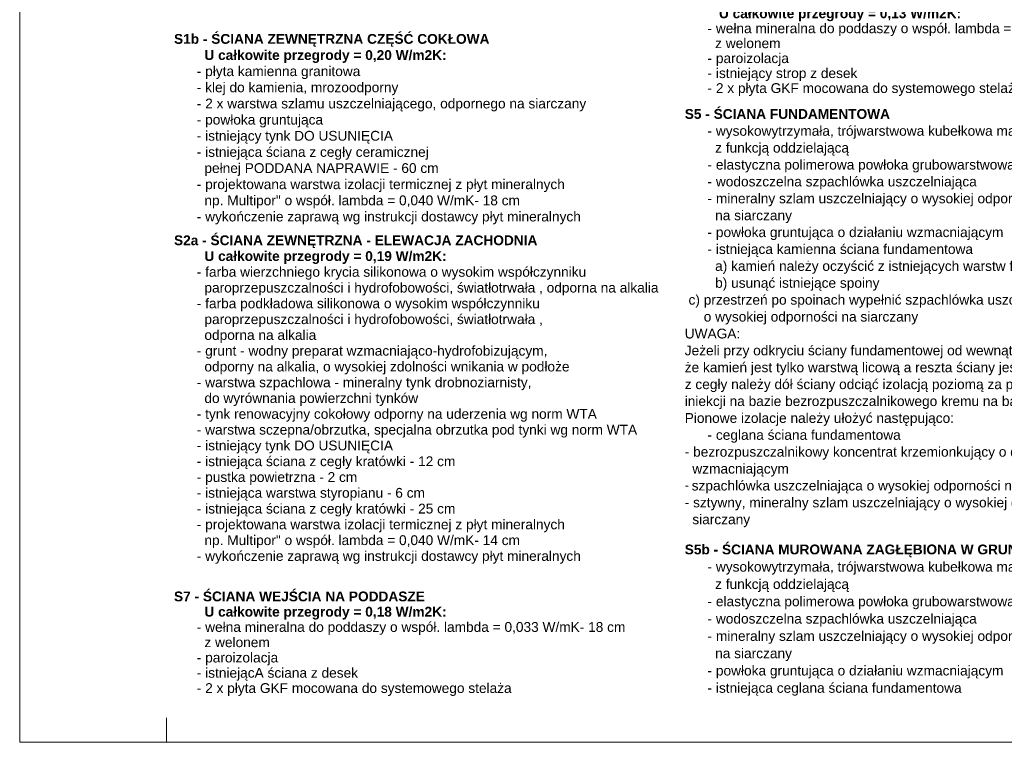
# Model space of a CAD drawing. Extents: x -396299 to -11759, y -15022 to 18278.
# Tile 116 of 205: x -172954 to -152852, y -15022 to -274. Entities that reach past the tile are written whole.
import ezdxf

# ---------------------------------------------------------------- set-up
doc = ezdxf.new("R2010")
doc.units = 0
doc.header["$MEASUREMENT"] = 0
doc.layers.add('Arch opisy_Nr_Pióra__5', color=7, linetype='Continuous', lineweight=13)
doc.layers.add('ARCH TABELA_Nr_Pióra__21', color=7, linetype='Continuous', lineweight=13)
doc.styles.add('GENERATED_STYLE_8', font='arial.ttf')

msp = doc.modelspace()

# ---------------------------------------------------------------- linework, layer by layer
at = {"layer": 'ARCH TABELA_Nr_Pióra__21', "linetype": 'Continuous'}
for p, q in [((-172953.6, -15021.6), (-172953.6, 14678.4)), ((-169953.6, -15021.6), (-169953.6, -14521.6)), ((-131153.6, -15021.6), (-172953.6, -15021.6))]:
    msp.add_line(p, q, dxfattribs=at)

# ---------------------------------------------------------------- texts
at = {"layer": 'Arch opisy_Nr_Pióra__5', "linetype": 'Continuous', "char_height": 200, "width": 9728.552, "attachment_point": 1, "style": 'GENERATED_STYLE_8'}
for s, insert, line_spacing_factor in [('\\A1;{\\fArial|b1|i0|c0|p38;W5 - STROP WEJŚCIA NA PODDASZE\\P         NIEUŻYTKOWE\\P         U całkowite przegrody = 0,13 W/m2K:\\P\\fArial|b0|i0|c0|p38;      - wełna mineralna do poddaszy o współ. lambda = 0,033 W/mK- 25 cm \\P        z welonem\\P      - paroizolacja\\P      - istniejący strop z desek\\P      - 2 x płyta GKF mocowana do systemowego stelaża }', (-159376.5, 566.7), 0.915471), ('\\A1;{\\fArial|b1|i0|c0|p38;S1b - ŚCIANA ZEWNĘTRZNA CZĘŚĆ COKŁOWA\\P        U całkowite przegrody = 0,20 W/m2K:\\P\\fArial|b0|i0|c0|p38;      - płyta kamienna granitowa\\P      - klej do kamienia, mrozoodporny\\P      - 2 x warstwa szlamu uszczelniającego, odpornego na siarczany\\P      - powłoka gruntująca\\P      - istniejący tynk DO USUNIĘCIA\\P      - istniejąca ściana z cegły ceramicznej \\P        pełnej PODDANA NAPRAWIE - 60 cm\\P      - projektowana warstwa izolacji termicznej z płyt mineralnych\\P        np. Multipor" o współ. lambda = 0,040 W/mK- 18 cm \\P      - wykończenie zaprawą wg instrukcji dostawcy płyt mineralnych}', (-169803.6, -565.8), 0.988463), ('\\A1;{\\fArial|b1|i0|c0|p38;S5 - ŚCIANA FUNDAMENTOWA\\P\\fArial|b0|i0|c0|p38;      - wysokowytrzymała, trójwarstwowa kubełkowa mata ochronna \\P        z funkcją oddzielającą\\P      - elastyczna polimerowa powłoka grubowarstwowa (FPD)\\P      - wodoszczelna szpachlówka uszczelniająca\\P      - mineralny szlam uszczelniający o wysokiej odporności \\P        na siarczany\\P      - powłoka gruntująca o działaniu wzmacniającym\\P      - istniejąca kamienna ściana fundamentowa\\P        a) kamień należy oczyścić z istniejących warstw farby, wykwitów etc.\\P        b) usunąć istniejące spoiny\\P c) przestrzeń po spoinach wypełnić szpachlówka uszczelniająca \\P     o wysokiej odporności na siarczany\\PUWAGA:\\PJeżeli przy odkryciu ściany fundamentowej od wewnątrz okaże się,\\Pże kamień jest tylko warstwą licową a reszta ściany jest wykonana \\Pz cegły należy dół ściany odciąć izolacją poziomą za pomocą \\Piniekcji na bazie bezrozpuszczalnikowego kremu na bazie silanów\\PPionowe izolacje należy ułożyć następująco:\\H1.211654x; \\P\\H0.825318x;      - ceglana ściana fundamentowa\\P- bezrozpuszczalnikowy koncentrat krzemionkujący o działaniu\\P  wzmacniającym\\P\\fCalibri|b0|i0|c0|p34;\\H0.857143x;- \\fArial|b0|i0|c0|p38;\\H1.166667x;szpachlówka uszczelniająca o wysokiej odporności na siarczany\\P- sztywny, mineralny szlam uszczelniający o wysokiej odporności na \\P  siarczany }', (-159376.5, -2097.6), 1.034041), ('\\A1;{\\fArial|b1|i0|c0|p38;S2a - ŚCIANA ZEWNĘTRZNA - ELEWACJA ZACHODNIA\\P        U całkowite przegrody = 0,19 W/m2K:\\P\\fArial|b0|i0|c0|p38;      - farba wierzchniego krycia silikonowa o wysokim współczynniku \\P        paroprzepuszczalności i hydrofobowości, światłotrwała , odporna na alkalia \\P      - farba podkładowa silikonowa o wysokim współczynniku \\P        paroprzepuszczalności i hydrofobowości, światłotrwała , \\P        odporna na alkalia\\P      - grunt - wodny preparat wzmacniająco-hydrofobizującym, \\P        odporny na alkalia, o wysokiej zdolności wnikania w podłoże\\P      - warstwa szpachlowa - mineralny tynk drobnoziarnisty, \\P        do wyrównania powierzchni tynków\\P      - tynk renowacyjny cokołowy odporny na uderzenia wg norm WTA\\P      - warstwa sczepna/obrzutka, specjalna obrzutka pod tynki wg norm WTA\\P      - istniejący tynk DO USUNIĘCIA\\P      - istniejąca ściana z cegły kratówki - 12 cm\\P      - pustka powietrzna - 2 cm\\P      - istniejąca warstwa styropianu - 6 cm\\P      - istniejąca ściana z cegły kratówki - 25 cm\\P      - projektowana warstwa izolacji termicznej z płyt mineralnych\\P        np. Multipor" o współ. lambda = 0,040 W/mK- 14 cm \\P      - wykończenie zaprawą wg instrukcji dostawcy płyt mineralnych}', (-169803.6, -4675.8), 0.966216), ('\\A1;{\\fArial|b1|i0|c0|p38;S5b - ŚCIANA MUROWANA ZAGŁĘBIONA W GRUNCIE\\P\\fArial|b0|i0|c0|p38;      - wysokowytrzymała, trójwarstwowa kubełkowa mata ochronna \\P        z funkcją oddzielającą\\P      - elastyczna polimerowa powłoka grubowarstwowa (FPD)\\P      - wodoszczelna szpachlówka uszczelniająca\\P      - mineralny szlam uszczelniający o wysokiej odporności \\P        na siarczany\\P      - powłoka gruntująca o działaniu wzmacniającym\\P      - istniejąca ceglana ściana fundamentowa }', (-159376.5, -10985.9), 1.059219), ('\\A1;{\\fArial|b1|i0|c0|p38;S7 - ŚCIANA WEJŚCIA NA PODDASZE\\P        U całkowite przegrody = 0,18 W/m2K:\\P\\fArial|b0|i0|c0|p38;      - wełna mineralna do poddaszy o współ. lambda = 0,033 W/mK- 18 cm \\P        z welonem\\P      - paroizolacja\\P      - istniejącA ściana z desek\\P      - 2 x płyta GKF mocowana do systemowego stelaża}', (-169803.6, -11944.4), 0.935189)]:
    msp.add_mtext(s, dxfattribs=dict(at, insert=insert, line_spacing_factor=line_spacing_factor))

doc.saveas('drawing.dxf')
